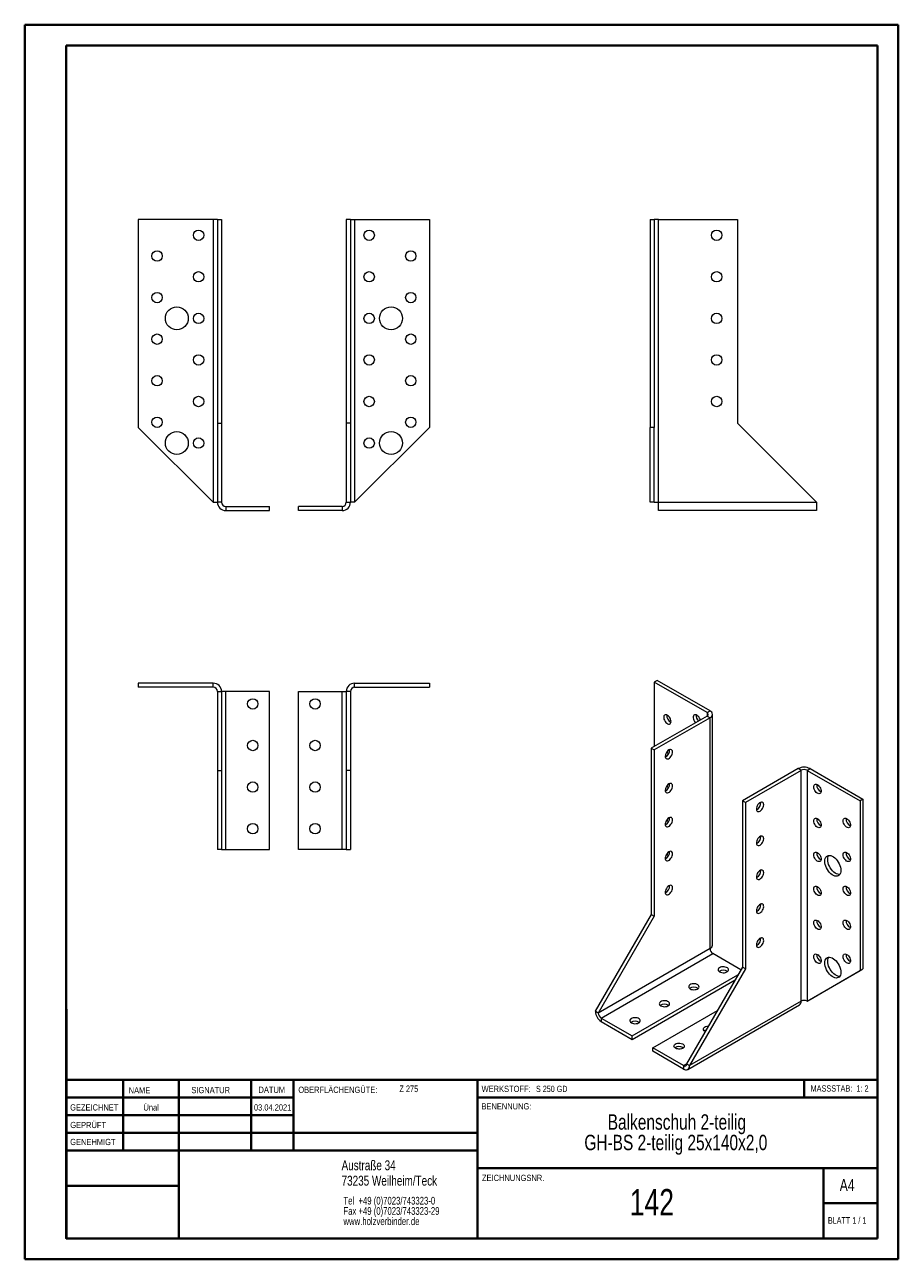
# Model space of a CAD drawing. Header units: millimetres. Extents: x 0 to 210, y 0 to 297.
import ezdxf

# ---------------------------------------------------------------- set-up
doc = ezdxf.new("R2010")
doc.units = ezdxf.units.MM
doc.styles.add('SLDTEXTSTYLE0', font='TXT', dxfattribs={"width": 0.75})
doc.styles.add('SLDTEXTSTYLE1', font='TXT', dxfattribs={"width": 0.681818})
doc.styles.add('SLDTEXTSTYLE2', font='TXT', dxfattribs={"width": 0.7})
doc.styles.add('SLDTEXTSTYLE3', font='TXT', dxfattribs={"width": 0.6875})

# ---------------------------------------------------------------- blocks, each defined once
blk = doc.blocks.new('SW_NOTE_0')
at = {"color": 0, "linetype": 'Continuous', "lineweight": 0, "char_height": 1.8521, "attachment_point": 1, "style": 'SLDTEXTSTYLE0'}
for s, insert in [('Tel  +49 (0)7023/743323-0', (0, 2.39)), ('Fax +49 (0)7023/743323-29', (0, -0.08)), ('www.holzverbinder.de', (0, -2.55))]:
    blk.add_mtext(s, dxfattribs=dict(at, insert=insert))
blk = doc.blocks.new('SW_NOTE_1')
at = {"color": 0, "linetype": 'Continuous', "lineweight": 0, "char_height": 3.7042, "attachment_point": 2, "style": 'SLDTEXTSTYLE0'}
for s, insert in [('Balkenschuh 2-teilig', (23.27, 4.77)), ('GH-BS 2-teilig 25x140x2,0', (23.01, -0.16))]:
    blk.add_mtext(s, dxfattribs=dict(at, insert=insert))

msp = doc.modelspace()

# ---------------------------------------------------------------- linework, layer by layer
at = {"color": 7, "linetype": 'Continuous', "lineweight": 40}
for p, q in [((0.08, 0.21), (0.08, 297.21)), ((0.08, 297.21), (210.08, 297.21)), ((210.08, 0.21), (210.08, 297.21)), ((210.08, 292.21), (210.08, 297.21)), ((10.08, 292.21), (205.08, 292.21)), ((10.08, 5.21), (10.08, 292.21)), ((205.08, 5.21), (205.08, 292.21)), ((10.11, 60.37), (10.11, 5.12)), ((205.08, 43.37), (10.11, 43.37)), ((23.71, 43.37), (23.71, 26.37)), ((37.1, 43.37), (37.1, 5.12)), ((54.51, 43.37), (54.51, 26.37)), ((64.71, 26.37), (64.71, 43.37)), ((108.91, 43.37), (108.91, 5.12)), ((187.47, 39.12), (187.47, 43.37)), ((64.71, 39.1), (10.11, 39.1)), ((205.08, 39.12), (108.91, 39.12)), ((64.71, 34.87), (10.11, 34.87)), ((108.91, 30.62), (10.11, 30.62)), ((108.91, 26.37), (10.11, 26.37)), ((108.91, 22.12), (205.08, 22.12)), ((192.08, 5.21), (192.08, 22.21)), ((37.1, 17.87), (10.11, 17.87)), ((10.11, 13.71), (10.08, 13.71)), ((205.08, 13.71), (192.08, 13.71)), ((10.11, 9.46), (10.08, 9.46)), ((10.08, 5.21), (205.08, 5.21)), ((205.08, 5.21), (180.99, 5.21)), ((0.08, 0.21), (210.08, 0.21))]:
    msp.add_line(p, q, dxfattribs=at)
at = {"color": 7, "linetype": 'Continuous', "lineweight": 15}
for p, q in [((27.39, 250.32), (27.39, 200.32)), ((45.39, 250.32), (27.39, 250.32)), ((45.39, 250.32), (45.39, 182.32)), ((46.39, 250.32), (45.39, 250.32)), ((46.39, 250.32), (47.39, 250.32)), ((46.39, 250.32), (46.39, 201.32)), ((47.39, 250.32), (47.39, 201.32)), ((78.39, 250.32), (77.39, 250.32)), ((77.39, 250.32), (77.39, 201.32)), ((78.39, 250.32), (78.39, 201.32)), ((78.39, 250.32), (79.39, 250.32)), ((79.39, 250.32), (79.39, 182.32)), ((79.39, 250.32), (97.39, 250.32)), ((97.39, 250.32), (97.39, 200.32)), ((150.42, 250.32), (151.42, 250.32)), ((150.42, 250.32), (150.42, 200.32)), ((151.42, 250.32), (151.42, 200.32)), ((152.42, 250.32), (151.42, 250.32)), ((152.42, 182.32), (152.42, 250.32)), ((152.42, 250.32), (171.42, 250.32)), ((171.42, 250.32), (171.42, 201.32)), ((45.39, 182.32), (27.39, 200.32)), ((46.39, 201.32), (47.39, 201.32)), ((46.39, 201.32), (46.39, 182.32)), ((47.39, 201.32), (47.39, 182.32)), ((78.39, 201.32), (77.39, 201.32)), ((77.39, 201.32), (77.39, 182.32)), ((78.39, 201.32), (78.39, 182.32)), ((79.39, 182.32), (97.39, 200.32)), ((151.42, 200.32), (150.42, 200.32)), ((150.42, 182.32), (150.42, 200.32)), ((151.42, 182.32), (151.42, 200.32)), ((171.42, 201.32), (190.42, 182.32)), ((45.39, 182.32), (46.39, 182.32)), ((47.39, 182.32), (46.39, 182.32)), ((48.39, 181.32), (48.39, 180.32)), ((48.39, 181.32), (58.89, 181.32)), ((58.89, 180.32), (58.89, 181.32)), ((76.39, 181.32), (65.89, 181.32)), ((65.89, 180.32), (65.89, 181.32)), ((76.39, 181.32), (76.39, 180.32)), ((77.39, 182.32), (78.39, 182.32)), ((79.39, 182.32), (78.39, 182.32)), ((151.42, 182.32), (150.42, 182.32)), ((151.42, 182.32), (152.42, 182.32)), ((152.42, 182.32), (190.42, 182.32)), ((152.42, 180.32), (152.42, 182.32)), ((190.42, 182.32), (190.42, 180.32)), ((48.39, 180.32), (58.89, 180.32)), ((76.39, 180.32), (65.89, 180.32)), ((190.42, 180.32), (152.42, 180.32)), ((27.39, 138.81), (27.39, 137.81)), ((45.39, 138.81), (27.39, 138.81)), ((45.39, 137.81), (27.39, 137.81)), ((45.39, 137.81), (45.39, 138.81)), ((46.39, 136.81), (47.39, 136.81)), ((46.39, 136.81), (46.39, 117.81)), ((47.39, 136.81), (47.39, 117.81)), ((48.39, 136.81), (47.39, 136.81)), ((48.39, 98.81), (48.39, 136.81)), ((58.89, 136.81), (48.39, 136.81)), ((58.89, 98.81), (58.89, 136.81)), ((65.89, 98.81), (65.89, 136.81)), ((65.89, 136.81), (76.39, 136.81)), ((76.39, 136.81), (77.39, 136.81)), ((76.39, 98.81), (76.39, 136.81)), ((77.39, 136.81), (77.39, 117.81)), ((78.39, 136.81), (77.39, 136.81)), ((78.39, 136.81), (78.39, 117.81)), ((79.39, 137.81), (79.39, 138.81)), ((79.39, 138.81), (97.39, 138.81)), ((79.39, 137.81), (97.39, 137.81)), ((97.39, 138.81), (97.39, 137.81)), ((152.1, 139.48), (151.39, 139.07)), ((151.39, 139.07), (151.39, 123.56)), ((164.12, 131.72), (151.39, 139.07)), ((164.82, 132.13), (152.1, 139.48)), ((164.12, 130.9), (150.68, 123.15)), ((164.12, 131.72), (164.82, 132.13)), ((164.12, 130.9), (164.82, 130.5)), ((165.41, 75.79), (165.41, 131.31)), ((164.82, 130.5), (151.39, 122.74)), ((164.82, 74.97), (164.82, 130.5)), ((150.68, 123.15), (151.39, 122.74)), ((150.68, 123.15), (150.68, 83.14)), ((151.39, 122.74), (151.39, 82.73)), ((46.39, 117.81), (47.39, 117.81)), ((46.39, 117.81), (46.39, 98.81)), ((47.39, 117.81), (47.39, 98.81)), ((78.39, 117.81), (77.39, 117.81)), ((77.39, 117.81), (77.39, 98.81)), ((78.39, 117.81), (78.39, 98.81)), ((186.04, 118.25), (172.6, 110.49)), ((186.74, 117.84), (173.31, 110.09)), ((186.74, 117.84), (186.04, 118.25)), ((186.74, 62.32), (186.74, 117.84)), ((188.16, 117.84), (188.87, 118.25)), ((188.16, 117.84), (200.89, 110.49)), ((188.16, 117.84), (188.16, 62.32)), ((188.87, 118.25), (201.59, 110.9)), ((173.31, 110.09), (172.6, 110.49)), ((172.6, 110.49), (172.6, 70.48)), ((173.31, 110.09), (173.31, 70.07)), ((201.59, 110.9), (200.89, 110.49)), ((200.89, 110.49), (200.89, 69.67)), ((201.59, 110.9), (201.59, 70.07)), ((47.39, 98.81), (46.39, 98.81)), ((47.39, 98.81), (48.39, 98.81)), ((48.39, 98.81), (58.89, 98.81)), ((76.39, 98.81), (65.89, 98.81)), ((77.39, 98.81), (76.39, 98.81)), ((77.39, 98.81), (78.39, 98.81)), ((150.68, 83.14), (137.25, 59.87)), ((151.39, 82.73), (137.95, 59.46)), ((150.68, 83.14), (151.39, 82.73)), ((164.82, 74.97), (137.95, 59.46)), ((138.66, 58.23), (165.53, 73.75)), ((172.25, 69.87), (165.53, 73.75)), ((146.09, 53.95), (171.54, 68.64)), ((172.6, 70.48), (159.17, 47.21)), ((173.31, 70.07), (159.87, 46.8)), ((173.31, 70.07), (172.6, 70.48)), ((188.16, 62.32), (200.89, 69.67)), ((188.87, 62.72), (201.59, 70.07)), ((200.89, 69.67), (201.59, 70.07)), ((146.09, 53.13), (170.83, 67.42)), ((188.16, 62.32), (188.87, 62.72)), ((137.95, 59.46), (137.25, 59.87)), ((151.04, 51.09), (166.59, 60.07)), ((159.46, 45.89), (186.33, 61.4)), ((186.74, 62.32), (159.87, 46.8)), ((138.66, 58.23), (146.09, 53.95)), ((138.66, 58.23), (138.66, 57.42)), ((138.66, 57.42), (146.09, 53.13)), ((146.09, 53.13), (146.09, 53.95)), ((151.04, 50.27), (151.04, 51.09)), ((158.46, 46.8), (151.04, 51.09)), ((158.28, 51.19), (158.43, 51.09)), ((158.46, 45.99), (151.04, 50.27)), ((158.46, 46.8), (158.46, 45.99)), ((159.17, 47.21), (159.87, 46.8))]:
    msp.add_line(p, q, dxfattribs=at)
at = {"color": 8, "linetype": 'Continuous', "lineweight": 15}
for p, q in [((164.12, 131.72), (164.12, 130.9)), ((158.46, 46.8), (159.17, 47.21))]:
    msp.add_line(p, q, dxfattribs=at)
at = {"color": 7, "linetype": 'Continuous', "lineweight": 0}
for p, q in [((64.71, 39.12), (10.11, 39.12)), ((23.71, 5.21), (23.71, 5.12)), ((54.51, 5.21), (54.51, 5.12))]:
    msp.add_line(p, q, dxfattribs=at)
at = {"color": 7, "linetype": 'Continuous', "lineweight": 15, "flags": 128}
for points in [[(155.46, 129.58), (155.43, 129.85), (155.35, 130.13), (155.22, 130.41), (155.04, 130.67), (154.84, 130.9), (154.63, 131.07), (154.41, 131.18), (154.19, 131.23), (154.01, 131.2), (153.86, 131.1), (153.75, 130.94), (153.69, 130.72), (153.69, 130.46), (153.75, 130.18), (153.86, 129.9), (154.01, 129.62), (154.19, 129.38), (154.41, 129.18), (154.63, 129.04), (154.84, 128.96), (155.04, 128.95), (155.22, 129.02), (155.35, 129.15), (155.43, 129.34), (155.46, 129.58)], [(162.47, 129.95), (162.42, 130.13), (162.29, 130.41), (162.12, 130.68), (161.92, 130.9), (161.7, 131.07), (161.48, 131.18), (161.27, 131.23), (161.08, 131.2), (160.93, 131.1), (160.82, 130.94), (160.77, 130.72), (160.77, 130.47), (160.82, 130.19), (160.93, 129.9), (161.08, 129.63), (161.27, 129.38), (161.34, 129.3)], [(154.92, 122.74), (154.7, 122.58), (154.5, 122.37), (154.32, 122.11), (154.18, 121.83), (154.08, 121.55), (154.04, 121.27), (154.06, 121.03), (154.12, 120.82), (154.24, 120.67), (154.41, 120.59), (154.6, 120.58), (154.81, 120.64), (155.04, 120.77), (155.25, 120.96), (155.44, 121.19), (155.61, 121.46), (155.72, 121.75), (155.79, 122.03), (155.81, 122.29), (155.77, 122.52), (155.67, 122.7), (155.53, 122.81), (155.35, 122.86), (155.14, 122.83), (154.92, 122.74)], [(155.09, 122.45), (155.04, 122.51), (154.87, 122.71)], [(154.05, 121.39), (154.19, 121.21), (154.27, 121.14)], [(154.92, 114.57), (154.7, 114.41), (154.5, 114.2), (154.32, 113.95), (154.18, 113.67), (154.08, 113.38), (154.04, 113.11), (154.06, 112.86), (154.12, 112.66), (154.24, 112.51), (154.41, 112.43), (154.6, 112.42), (154.81, 112.48), (155.04, 112.6), (155.25, 112.79), (155.44, 113.03), (155.61, 113.3), (155.72, 113.58), (155.79, 113.86), (155.81, 114.13), (155.77, 114.35), (155.67, 114.53), (155.53, 114.65), (155.35, 114.69), (155.14, 114.67), (154.92, 114.57)], [(154.05, 113.23), (154.19, 113.05), (154.27, 112.97)], [(155.09, 114.29), (155.04, 114.34), (154.87, 114.54)], [(189.75, 113.86), (189.78, 114.1), (189.86, 114.29), (189.99, 114.42), (190.16, 114.49), (190.36, 114.48), (190.58, 114.4), (190.8, 114.26), (191.01, 114.06), (191.2, 113.81), (191.35, 113.54), (191.46, 113.25), (191.51, 112.97), (191.51, 112.72), (191.46, 112.5), (191.35, 112.34), (191.2, 112.24), (191.01, 112.21), (190.8, 112.25), (190.58, 112.36), (190.36, 112.54), (190.16, 112.76), (189.99, 113.02), (189.86, 113.31), (189.78, 113.59), (189.75, 113.86)], [(176.84, 108.04), (177.06, 108.2), (177.27, 108.42), (177.45, 108.67), (177.59, 108.95), (177.69, 109.23), (177.73, 109.51), (177.71, 109.76), (177.64, 109.96), (177.53, 110.11), (177.36, 110.19), (177.17, 110.2), (176.96, 110.14), (176.73, 110.01), (176.52, 109.83), (176.33, 109.59), (176.16, 109.32), (176.05, 109.04), (175.98, 108.75), (175.96, 108.49), (176, 108.26), (176.1, 108.09), (176.24, 107.97), (176.42, 107.92), (176.63, 107.95), (176.84, 108.04)], [(154.92, 106.41), (154.7, 106.25), (154.5, 106.04), (154.32, 105.78), (154.18, 105.5), (154.08, 105.22), (154.04, 104.94), (154.06, 104.7), (154.12, 104.49), (154.24, 104.34), (154.41, 104.26), (154.6, 104.25), (154.81, 104.31), (155.04, 104.44), (155.25, 104.63), (155.44, 104.86), (155.61, 105.13), (155.72, 105.41), (155.79, 105.7), (155.81, 105.96), (155.77, 106.19), (155.67, 106.37), (155.53, 106.48), (155.35, 106.53), (155.14, 106.5), (154.92, 106.41)], [(154.05, 105.06), (154.19, 104.88), (154.27, 104.81)], [(155.09, 106.12), (155.04, 106.18), (154.87, 106.38)], [(189.75, 105.7), (189.78, 105.93), (189.86, 106.12), (189.99, 106.26), (190.16, 106.32), (190.36, 106.31), (190.58, 106.24), (190.8, 106.09), (191.01, 105.89), (191.2, 105.65), (191.35, 105.37), (191.46, 105.09), (191.51, 104.81), (191.51, 104.55), (191.46, 104.33), (191.35, 104.17), (191.2, 104.07), (191.01, 104.04), (190.8, 104.09), (190.58, 104.2), (190.36, 104.37), (190.16, 104.6), (189.99, 104.86), (189.86, 105.14), (189.78, 105.43), (189.75, 105.7)], [(196.82, 105.7), (196.85, 105.93), (196.93, 106.12), (197.06, 106.26), (197.23, 106.32), (197.43, 106.31), (197.65, 106.24), (197.87, 106.09), (198.08, 105.89), (198.27, 105.65), (198.42, 105.37), (198.53, 105.09), (198.58, 104.81), (198.58, 104.55), (198.53, 104.34), (198.42, 104.17), (198.27, 104.07), (198.08, 104.04), (197.87, 104.09), (197.65, 104.2), (197.43, 104.37), (197.23, 104.6), (197.06, 104.86), (196.93, 105.14), (196.85, 105.43), (196.82, 105.7)], [(176.84, 99.88), (177.06, 100.04), (177.27, 100.25), (177.45, 100.5), (177.59, 100.78), (177.69, 101.07), (177.73, 101.34), (177.71, 101.59), (177.64, 101.8), (177.53, 101.94), (177.36, 102.02), (177.17, 102.04), (176.96, 101.98), (176.73, 101.85), (176.52, 101.66), (176.33, 101.42), (176.16, 101.16), (176.05, 100.87), (175.98, 100.59), (175.96, 100.33), (176, 100.1), (176.1, 99.92), (176.24, 99.81), (176.42, 99.76), (176.63, 99.78), (176.84, 99.88)], [(154.92, 98.24), (154.7, 98.08), (154.5, 97.87), (154.32, 97.62), (154.18, 97.34), (154.08, 97.05), (154.04, 96.78), (154.06, 96.53), (154.12, 96.33), (154.24, 96.18), (154.41, 96.1), (154.6, 96.09), (154.81, 96.15), (155.04, 96.27), (155.25, 96.46), (155.44, 96.7), (155.61, 96.96), (155.72, 97.25), (155.79, 97.53), (155.81, 97.8), (155.77, 98.02), (155.67, 98.2), (155.53, 98.32), (155.35, 98.36), (155.14, 98.34), (154.92, 98.24)], [(155.09, 97.95), (155.04, 98.01), (154.87, 98.21)], [(189.75, 97.53), (189.78, 97.77), (189.86, 97.96), (189.99, 98.09), (190.16, 98.15), (190.36, 98.15), (190.58, 98.07), (190.8, 97.93), (191.01, 97.73), (191.2, 97.48), (191.35, 97.21), (191.46, 96.92), (191.51, 96.64), (191.51, 96.39), (191.46, 96.17), (191.35, 96.01), (191.2, 95.91), (191.01, 95.88), (190.8, 95.92), (190.58, 96.03), (190.36, 96.21), (190.16, 96.43), (189.99, 96.69), (189.86, 96.97), (189.78, 97.26), (189.75, 97.53)], [(196.82, 97.53), (196.85, 97.77), (196.93, 97.96), (197.06, 98.09), (197.23, 98.16), (197.43, 98.15), (197.65, 98.07), (197.87, 97.93), (198.08, 97.73), (198.27, 97.48), (198.42, 97.21), (198.53, 96.92), (198.58, 96.64), (198.58, 96.39), (198.53, 96.17), (198.42, 96.01), (198.27, 95.91), (198.08, 95.88), (197.87, 95.92), (197.65, 96.03), (197.43, 96.21), (197.23, 96.43), (197.06, 96.69), (196.93, 96.98), (196.85, 97.26), (196.82, 97.53)], [(154.05, 96.9), (154.19, 96.72), (154.27, 96.64)], [(192.4, 96), (192.43, 96.35), (192.51, 96.67), (192.64, 96.93), (192.81, 97.14), (193.03, 97.29), (193.28, 97.37), (193.56, 97.38), (193.87, 97.33), (194.19, 97.21), (194.51, 97.02), (194.82, 96.78), (195.13, 96.48), (195.41, 96.14), (195.66, 95.77), (195.88, 95.37), (196.06, 94.96), (196.19, 94.54), (196.26, 94.14), (196.29, 93.75), (196.26, 93.4), (196.19, 93.09), (196.06, 92.82), (195.88, 92.61), (195.66, 92.46), (195.41, 92.38), (195.13, 92.37), (194.82, 92.42), (194.51, 92.55), (194.19, 92.73), (193.87, 92.98), (193.56, 93.27), (193.28, 93.61), (193.03, 93.98), (192.81, 94.38), (192.64, 94.79), (192.51, 95.21), (192.43, 95.61), (192.4, 96)], [(196.03, 92.78), (195.83, 92.78), (195.53, 92.83), (195.21, 92.95), (194.89, 93.14), (194.58, 93.38), (194.27, 93.68), (193.99, 94.02), (193.74, 94.39), (193.52, 94.79), (193.34, 95.2), (193.21, 95.62), (193.13, 96.02), (193.11, 96.41), (193.13, 96.76), (193.21, 97.08), (193.34, 97.34), (193.37, 97.38)], [(176.84, 91.71), (177.06, 91.87), (177.27, 92.08), (177.45, 92.34), (177.59, 92.62), (177.69, 92.9), (177.73, 93.18), (177.71, 93.43), (177.64, 93.63), (177.53, 93.78), (177.36, 93.86), (177.17, 93.87), (176.96, 93.81), (176.73, 93.68), (176.52, 93.49), (176.33, 93.26), (176.16, 92.99), (176.05, 92.71), (175.98, 92.42), (175.96, 92.16), (176, 91.93), (176.1, 91.76), (176.24, 91.64), (176.42, 91.59), (176.63, 91.62), (176.84, 91.71)], [(154.92, 90.08), (154.7, 89.92), (154.5, 89.71), (154.32, 89.45), (154.18, 89.17), (154.08, 88.89), (154.04, 88.61), (154.06, 88.36), (154.12, 88.16), (154.24, 88.01), (154.41, 87.93), (154.6, 87.92), (154.81, 87.98), (155.04, 88.11), (155.25, 88.3), (155.44, 88.53), (155.61, 88.8), (155.72, 89.08), (155.79, 89.37), (155.81, 89.63), (155.77, 89.86), (155.67, 90.03), (155.53, 90.15), (155.35, 90.2), (155.14, 90.17), (154.92, 90.08)], [(189.75, 89.36), (189.78, 89.6), (189.86, 89.79), (189.99, 89.92), (190.16, 89.99), (190.36, 89.98), (190.58, 89.9), (190.8, 89.76), (191.01, 89.56), (191.2, 89.32), (191.35, 89.04), (191.46, 88.76), (191.51, 88.48), (191.51, 88.22), (191.46, 88), (191.35, 87.84), (191.2, 87.74), (191.01, 87.71), (190.8, 87.76), (190.58, 87.87), (190.36, 88.04), (190.16, 88.27), (189.99, 88.53), (189.86, 88.81), (189.78, 89.09), (189.75, 89.36)], [(196.82, 89.37), (196.85, 89.6), (196.93, 89.79), (197.06, 89.93), (197.23, 89.99), (197.43, 89.98), (197.65, 89.91), (197.87, 89.76), (198.08, 89.56), (198.27, 89.32), (198.42, 89.04), (198.53, 88.76), (198.58, 88.48), (198.58, 88.22), (198.53, 88), (198.42, 87.84), (198.27, 87.74), (198.08, 87.71), (197.87, 87.76), (197.65, 87.87), (197.43, 88.04), (197.23, 88.27), (197.06, 88.53), (196.93, 88.81), (196.85, 89.1), (196.82, 89.37)], [(176.84, 83.55), (177.06, 83.71), (177.27, 83.92), (177.45, 84.17), (177.59, 84.45), (177.69, 84.74), (177.73, 85.01), (177.71, 85.26), (177.64, 85.46), (177.53, 85.61), (177.36, 85.69), (177.17, 85.7), (176.96, 85.64), (176.73, 85.52), (176.52, 85.33), (176.33, 85.09), (176.16, 84.83), (176.05, 84.54), (175.98, 84.26), (175.96, 83.99), (176, 83.77), (176.1, 83.59), (176.24, 83.47), (176.42, 83.43), (176.63, 83.45), (176.84, 83.55)], [(189.75, 81.2), (189.78, 81.44), (189.86, 81.63), (189.99, 81.76), (190.16, 81.82), (190.36, 81.82), (190.58, 81.74), (190.8, 81.6), (191.01, 81.39), (191.2, 81.15), (191.35, 80.88), (191.46, 80.59), (191.51, 80.31), (191.51, 80.05), (191.46, 79.84), (191.35, 79.68), (191.2, 79.58), (191.01, 79.55), (190.8, 79.59), (190.58, 79.7), (190.36, 79.88), (190.16, 80.1), (189.99, 80.36), (189.86, 80.64), (189.78, 80.93), (189.75, 81.2)], [(196.82, 81.2), (196.85, 81.44), (196.93, 81.63), (197.06, 81.76), (197.23, 81.82), (197.43, 81.82), (197.65, 81.74), (197.87, 81.6), (198.08, 81.4), (198.27, 81.15), (198.42, 80.88), (198.53, 80.59), (198.58, 80.31), (198.58, 80.06), (198.53, 79.84), (198.42, 79.68), (198.27, 79.58), (198.08, 79.55), (197.87, 79.59), (197.65, 79.7), (197.43, 79.88), (197.23, 80.1), (197.06, 80.36), (196.93, 80.64), (196.85, 80.93), (196.82, 81.2)], [(176.84, 75.38), (177.06, 75.54), (177.27, 75.75), (177.45, 76.01), (177.59, 76.29), (177.69, 76.57), (177.73, 76.85), (177.71, 77.1), (177.64, 77.3), (177.53, 77.45), (177.36, 77.53), (177.17, 77.54), (176.96, 77.48), (176.73, 77.35), (176.52, 77.16), (176.33, 76.93), (176.16, 76.66), (176.05, 76.38), (175.98, 76.09), (175.96, 75.83), (176, 75.6), (176.1, 75.42), (176.24, 75.31), (176.42, 75.26), (176.63, 75.29), (176.84, 75.38)], [(189.75, 73.03), (189.78, 73.27), (189.86, 73.46), (189.99, 73.59), (190.16, 73.66), (190.36, 73.65), (190.58, 73.57), (190.8, 73.43), (191.01, 73.23), (191.2, 72.98), (191.35, 72.71), (191.46, 72.42), (191.51, 72.14), (191.51, 71.89), (191.46, 71.67), (191.35, 71.51), (191.2, 71.41), (191.01, 71.38), (190.8, 71.43), (190.58, 71.54), (190.36, 71.71), (190.16, 71.93), (189.99, 72.2), (189.86, 72.48), (189.78, 72.76), (189.75, 73.03)], [(192.4, 71.5), (192.43, 71.86), (192.51, 72.17), (192.64, 72.44), (192.81, 72.65), (193.03, 72.79), (193.28, 72.87), (193.56, 72.89), (193.87, 72.83), (194.19, 72.71), (194.51, 72.53), (194.82, 72.28), (195.13, 71.99), (195.41, 71.65), (195.66, 71.27), (195.88, 70.87), (196.06, 70.46), (196.19, 70.05), (196.26, 69.64), (196.29, 69.26), (196.26, 68.9), (196.19, 68.59), (196.06, 68.32), (195.88, 68.12), (195.66, 67.97), (195.41, 67.89), (195.13, 67.87), (194.82, 67.93), (194.51, 68.05), (194.19, 68.24), (193.87, 68.48), (193.56, 68.77), (193.28, 69.11), (193.03, 69.49), (192.81, 69.89), (192.64, 70.3), (192.51, 70.71), (192.43, 71.12), (192.4, 71.5)], [(196.03, 68.28), (195.83, 68.28), (195.53, 68.34), (195.21, 68.46), (194.89, 68.64), (194.58, 68.89), (194.27, 69.18), (193.99, 69.52), (193.74, 69.9), (193.52, 70.3), (193.34, 70.71), (193.21, 71.12), (193.13, 71.53), (193.11, 71.91), (193.13, 72.27), (193.21, 72.58), (193.34, 72.84), (193.37, 72.89)], [(196.82, 73.03), (196.85, 73.27), (196.93, 73.46), (197.06, 73.59), (197.23, 73.66), (197.43, 73.65), (197.65, 73.57), (197.87, 73.43), (198.08, 73.23), (198.27, 72.99), (198.42, 72.71), (198.53, 72.43), (198.58, 72.15), (198.58, 71.89), (198.53, 71.67), (198.42, 71.51), (198.27, 71.41), (198.08, 71.38), (197.87, 71.43), (197.65, 71.54), (197.43, 71.71), (197.23, 71.94), (197.06, 72.2), (196.93, 72.48), (196.85, 72.76), (196.82, 73.03)], [(167.12, 69.36), (167.37, 69.25), (167.66, 69.17), (167.97, 69.15), (168.28, 69.16), (168.57, 69.22), (168.83, 69.33), (169.04, 69.46), (169.18, 69.62), (169.25, 69.8), (169.24, 69.98), (169.15, 70.15), (168.99, 70.31), (168.77, 70.44), (168.5, 70.53), (168.2, 70.58), (167.89, 70.59), (167.58, 70.55), (167.3, 70.46), (167.07, 70.35), (166.89, 70.2), (166.79, 70.03), (166.76, 69.85), (166.81, 69.67), (166.93, 69.5), (167.12, 69.36)], [(160.05, 65.28), (160.3, 65.16), (160.59, 65.09), (160.9, 65.06), (161.21, 65.08), (161.5, 65.14), (161.76, 65.24), (161.97, 65.38), (162.11, 65.54), (162.18, 65.72), (162.17, 65.9), (162.08, 66.07), (161.92, 66.23), (161.7, 66.36), (161.43, 66.45), (161.13, 66.5), (160.82, 66.5), (160.51, 66.46), (160.23, 66.38), (160, 66.26), (159.82, 66.11), (159.72, 65.94), (159.69, 65.76), (159.73, 65.58), (159.86, 65.42), (160.05, 65.28)], [(152.98, 61.19), (153.23, 61.08), (153.52, 61.01), (153.82, 60.98), (154.14, 61), (154.43, 61.06), (154.69, 61.16), (154.9, 61.3), (155.04, 61.46), (155.11, 61.64), (155.1, 61.82), (155.01, 61.99), (154.85, 62.15), (154.63, 62.27), (154.36, 62.37), (154.06, 62.42), (153.75, 62.42), (153.44, 62.38), (153.16, 62.3), (152.93, 62.18), (152.75, 62.03), (152.64, 61.86), (152.61, 61.68), (152.66, 61.5), (152.79, 61.34), (152.98, 61.19)], [(145.91, 57.11), (146.16, 57), (146.44, 56.93), (146.75, 56.9), (147.07, 56.92), (147.36, 56.98), (147.62, 57.08), (147.83, 57.22), (147.97, 57.38), (148.04, 57.55), (148.03, 57.73), (147.94, 57.91), (147.78, 58.06), (147.56, 58.19), (147.29, 58.28), (146.99, 58.33), (146.68, 58.34), (146.37, 58.3), (146.09, 58.22), (145.86, 58.1), (145.68, 57.95), (145.57, 57.78), (145.54, 57.6), (145.59, 57.42), (145.72, 57.25), (145.91, 57.11)], [(163.68, 55.02), (163.59, 55.07), (163.39, 55.21), (163.27, 55.38), (163.22, 55.56), (163.25, 55.74), (163.36, 55.91), (163.53, 56.06), (163.77, 56.18), (164.05, 56.26), (164.35, 56.3), (164.41, 56.3)], [(163.44, 55.17), (163.64, 55.31), (163.9, 55.41)], [(156.52, 50.99), (156.32, 51.13), (156.2, 51.3), (156.15, 51.48), (156.18, 51.66), (156.29, 51.83), (156.46, 51.98), (156.7, 52.1), (156.98, 52.18), (157.28, 52.22), (157.6, 52.21), (157.9, 52.16), (158.17, 52.07), (158.39, 51.94), (158.55, 51.79), (158.63, 51.61), (158.64, 51.43), (158.58, 51.25), (158.43, 51.09), (158.23, 50.96), (157.97, 50.86), (157.67, 50.79), (157.36, 50.78), (157.05, 50.81), (156.76, 50.88), (156.52, 50.99)]]:
    msp.add_lwpolyline(points, dxfattribs=at)
at = {"color": 7, "linetype": 'Continuous', "lineweight": 15}
for centre, radius in [((41.89, 246.57), 1.25), ((82.89, 246.57), 1.25), ((166.42, 246.57), 1.25), ((31.89, 241.57), 1.25), ((92.89, 241.57), 1.25), ((41.89, 236.57), 1.25), ((82.89, 236.57), 1.25), ((166.42, 236.57), 1.25), ((31.89, 231.57), 1.25), ((92.89, 231.57), 1.25), ((36.64, 226.57), 2.75), ((88.14, 226.57), 2.75), ((41.89, 226.57), 1.25), ((82.89, 226.57), 1.25), ((166.42, 226.57), 1.25), ((31.89, 221.57), 1.25), ((92.89, 221.57), 1.25), ((41.89, 216.57), 1.25), ((82.89, 216.57), 1.25), ((166.42, 216.57), 1.25), ((31.89, 211.57), 1.25), ((92.89, 211.57), 1.25), ((41.89, 206.57), 1.25), ((82.89, 206.57), 1.25), ((166.42, 206.57), 1.25), ((31.89, 201.57), 1.25), ((92.89, 201.57), 1.25), ((36.64, 196.57), 2.75), ((88.14, 196.57), 2.75), ((41.89, 196.57), 1.25), ((82.89, 196.57), 1.25), ((54.89, 133.81), 1.25), ((69.89, 133.81), 1.25), ((54.89, 123.81), 1.25), ((69.89, 123.81), 1.25), ((54.89, 113.81), 1.25), ((69.89, 113.81), 1.25), ((54.89, 103.81), 1.25), ((69.89, 103.81), 1.25)]:
    msp.add_circle(centre, radius, dxfattribs=at)
for centre, radius, start, end in [((48.39, 182.32), 2, 180, 270), ((48.39, 182.32), 1, 180, 270), ((76.39, 182.32), 2, 270, 0), ((76.39, 182.32), 1, 270, 0), ((45.39, 136.81), 2, 0, 90), ((45.39, 136.81), 1, 0, 90), ((79.39, 136.81), 2, 90, 180), ((79.39, 136.81), 1, 90, 180), ((156.2, 131.03), 1.8, 175.1073, 244.8874), ((163.28, 131.03), 1.81, 175.1581, 226.9614), ((163.96, 131.31), 0.437, 290.7834, 69.2166), ((164.51, 131.31), 0.873, 290.7834, 69.2166), ((153.29, 122.66), 1.8, 295.1126, 4.8928), ((156.49, 123.03), 2.12, 198.7307, 217.9677), ((187.45, 115.52), 3.07, 62.6097, 117.3903), ((187.45, 116.48), 1.54, 62.6097, 117.3903), ((153.29, 114.5), 1.8, 295.1126, 4.8928), ((156.49, 114.86), 2.12, 198.7307, 217.9677), ((192.24, 114.28), 1.77, 174.4568, 245.5378), ((175.24, 109.99), 1.77, 294.4977, 5.5077), ((153.29, 106.33), 1.8, 295.1126, 4.8928), ((156.49, 106.69), 2.12, 198.7307, 217.9677), ((192.24, 106.11), 1.77, 174.4568, 245.5378), ((199.31, 106.11), 1.77, 174.4568, 245.5378), ((175.24, 101.83), 1.77, 294.4977, 5.5077), ((153.29, 98.17), 1.8, 295.1126, 4.8928), ((192.24, 97.95), 1.77, 174.4568, 245.5378), ((199.31, 97.95), 1.77, 174.4568, 245.5378), ((156.49, 98.53), 2.12, 198.7307, 217.9677), ((175.24, 93.66), 1.77, 294.4977, 5.5077), ((153.29, 90), 1.8, 295.1126, 4.8928), ((192.24, 89.78), 1.77, 174.4568, 245.5378), ((199.31, 89.78), 1.77, 174.4568, 245.5378), ((175.24, 85.49), 1.77, 294.4977, 5.5077), ((192.24, 81.61), 1.77, 174.4568, 245.5378), ((199.31, 81.61), 1.77, 174.4568, 245.5378), ((175.24, 77.33), 1.77, 294.4977, 5.5077), ((164.41, 75.89), 1.01, 294.3747, 354.3052), ((166.36, 75.04), 1.54, 182.6055, 237.3945), ((192.24, 73.45), 1.77, 174.4568, 245.5378), ((199.31, 73.45), 1.77, 174.4568, 245.5378), ((168.01, 67.98), 1.8, 55.1217, 124.8783), ((160.94, 63.9), 1.8, 55.1217, 124.8783), ((187.45, 60.95), 1.54, 62.6097, 117.3903), ((140.32, 60.01), 3.07, 182.6055, 237.3945), ((139.49, 59.53), 1.54, 182.6055, 237.3945), ((153.86, 59.82), 1.8, 55.1217, 124.8783), ((185.76, 62.21), 0.986, 305.0133, 6.2988), ((146.79, 55.73), 1.8, 55.1217, 124.8783), ((157.41, 49.56), 1.85, 61.7897, 124.3085), ((158.74, 47.14), 0.437, 230.7967, 9.214), ((159.01, 46.66), 0.873, 230.7967, 9.214)]:
    msp.add_arc(centre, radius, start, end, dxfattribs=at)

# ---------------------------------------------------------------- block references
at = {"color": 7, "linetype": 'Continuous', "lineweight": 0}
for name, p in [('SW_NOTE_1', (133.59, 30.33)), ('SW_NOTE_0', (76.7, 12.85))]:
    msp.add_blockref(name, p, dxfattribs=at)

# ---------------------------------------------------------------- texts
for s, insert, char_height, attachment_point, style in [('NAME', (25.07, 41.62), 1.5, 1, 'SLDTEXTSTYLE0'), ('SIGNATUR', (40.14, 41.68), 1.5, 1, 'SLDTEXTSTYLE0'), ('DATUM', (56.28, 41.74), 1.5, 1, 'SLDTEXTSTYLE0'), ('OBERFLÄCHENGÜTE:', (65.86, 41.74), 1.5, 1, 'SLDTEXTSTYLE0'), ('Z 275', (90.14, 42.03), 1.587, 1, 'SLDTEXTSTYLE2'), ('WERKSTOFF:', (109.91, 41.96), 1.5, 1, 'SLDTEXTSTYLE0'), ('S 250 GD', (122.99, 41.96), 1.5, 1, 'SLDTEXTSTYLE3'), ('MASSSTAB:  1: 2', (188.99, 42.07), 1.5, 1, 'SLDTEXTSTYLE2'), ('GEZEICHNET', (11, 37.51), 1.5, 1, 'SLDTEXTSTYLE0'), ('Ünal', (30.47, 37.5), 1.499, 2, 'SLDTEXTSTYLE0'), ('03.04.2021', (59.68, 37.5), 1.499, 2, 'SLDTEXTSTYLE0'), ('BENENNUNG:', (109.88, 37.77), 1.5, 1, 'SLDTEXTSTYLE0'), ('GEPRÜFT', (11.03, 33.28), 1.5, 1, 'SLDTEXTSTYLE0'), ('GENEHMIGT', (11.02, 29.19), 1.5, 1, 'SLDTEXTSTYLE0'), ('Austraße 34', (76.25, 24.02), 2.3813, 1, 'SLDTEXTSTYLE0'), ('73235 Weilheim/Teck', (76.25, 20.32), 2.3813, 1, 'SLDTEXTSTYLE0'), ('ZEICHNUNGSNR.', (110, 20.55), 1.5, 1, 'SLDTEXTSTYLE0'), ('A4', (196, 19.52), 2.91, 1, 'SLDTEXTSTYLE0'), ('142', (150.85, 17.12), 6.35, 2, 'SLDTEXTSTYLE0'), ('BLATT 1 / 1', (193.16, 10.36), 1.5875, 1, 'SLDTEXTSTYLE1')]:
    msp.add_mtext(s, dxfattribs=dict(at, insert=insert, char_height=char_height, attachment_point=attachment_point, style=style))

doc.saveas('drawing.dxf')
